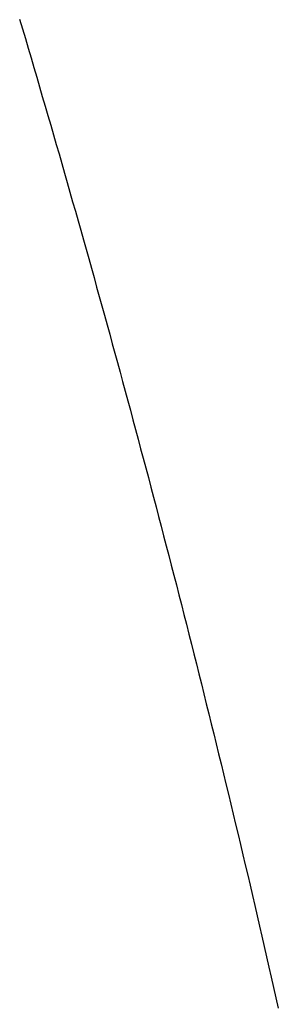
# Model space of a CAD drawing. Extents: x 668 to 3164, y 1007 to 2724.
# Tile 62 of 152: x 2095.01 to 2099.72, y 1918.13 to 1936.06. Entities that reach past the tile are written whole.
import ezdxf

# ---------------------------------------------------------------- set-up
doc = ezdxf.new("R2010")
doc.units = 0
doc.layers.add('KF_GRAVIS_12_LEFT', color=7, linetype='CONTINUOUS')

# ---------------------------------------------------------------- blocks, each defined once
blk = doc.blocks.new('KF_GRAVIS_12_LEFT')
at = {"layer": 'KF_GRAVIS_12_LEFT'}
blk.add_polyline3d([(-142.682, -317.037, 0), (-142.63, -317.213, 0), (-142.578, -317.389, 0), (-142.526, -317.565, 0), (-142.474, -317.74, 0), (-142.422, -317.915, 0), (-142.371, -318.091, 0), (-142.32, -318.266, 0), (-142.269, -318.441, 0), (-142.218, -318.616, 0), (-142.167, -318.79, 0), (-142.116, -318.965, 0), (-142.066, -319.139, 0), (-142.015, -319.314, 0), (-141.965, -319.488, 0), (-141.915, -319.662, 0), (-141.865, -319.836, 0), (-141.815, -320.01, 0), (-141.766, -320.183, 0), (-141.716, -320.357, 0), (-141.667, -320.53, 0), (-141.618, -320.703, 0), (-141.569, -320.876, 0), (-141.52, -321.049, 0), (-141.472, -321.222, 0), (-141.423, -321.394, 0), (-141.375, -321.567, 0), (-141.327, -321.739, 0), (-141.279, -321.911, 0), (-141.231, -322.083, 0), (-141.184, -322.254, 0), (-141.136, -322.426, 0), (-141.089, -322.598, 0), (-141.041, -322.769, 0), (-140.994, -322.942, 0), (-140.947, -323.114, 0), (-140.9, -323.287, 0), (-140.852, -323.46, 0), (-140.805, -323.633, 0), (-140.758, -323.807, 0), (-140.711, -323.981, 0), (-140.664, -324.155, 0), (-140.617, -324.329, 0), (-140.57, -324.504, 0), (-140.523, -324.679, 0), (-140.477, -324.854, 0), (-140.43, -325.029, 0), (-140.383, -325.205, 0), (-140.336, -325.381, 0), (-140.29, -325.557, 0), (-140.243, -325.734, 0), (-140.197, -325.91, 0), (-140.15, -326.087, 0), (-140.104, -326.265, 0), (-140.058, -326.442, 0), (-140.011, -326.62, 0), (-139.965, -326.798, 0), (-139.919, -326.976, 0), (-139.873, -327.155, 0), (-139.827, -327.333, 0), (-139.781, -327.512, 0), (-139.735, -327.692, 0), (-139.69, -327.871, 0), (-139.644, -328.051, 0), (-139.598, -328.231, 0), (-139.553, -328.411, 0), (-139.507, -328.591, 0), (-139.462, -328.772, 0), (-139.416, -328.953, 0), (-139.371, -329.134, 0), (-139.326, -329.315, 0), (-139.281, -329.497, 0), (-139.236, -329.679, 0), (-139.191, -329.861, 0), (-139.146, -330.043, 0), (-139.101, -330.225, 0), (-139.056, -330.408, 0), (-139.012, -330.591, 0), (-138.967, -330.774, 0), (-138.923, -330.957, 0), (-138.878, -331.141, 0), (-138.834, -331.324, 0), (-138.79, -331.508, 0), (-138.746, -331.692, 0), (-138.702, -331.877, 0), (-138.658, -332.061, 0), (-138.614, -332.246, 0), (-138.571, -332.431, 0), (-138.527, -332.616, 0), (-138.483, -332.801, 0), (-138.44, -332.987, 0), (-138.397, -333.173, 0), (-138.353, -333.359, 0), (-138.31, -333.545, 0), (-138.267, -333.731, 0), (-138.224, -333.918, 0), (-138.182, -334.104, 0), (-138.139, -334.291, 0), (-138.096, -334.478, 0), (-138.054, -334.665, 0), (-138.011, -334.853, 0), (-137.969, -335.041, 0)], dxfattribs=at)

msp = doc.modelspace()

# ---------------------------------------------------------------- block references
at = {"layer": 'KF_GRAVIS_12_LEFT'}
msp.add_blockref('KF_GRAVIS_12_LEFT', (2237.688, 2253.101), dxfattribs=at)

doc.saveas('drawing.dxf')
